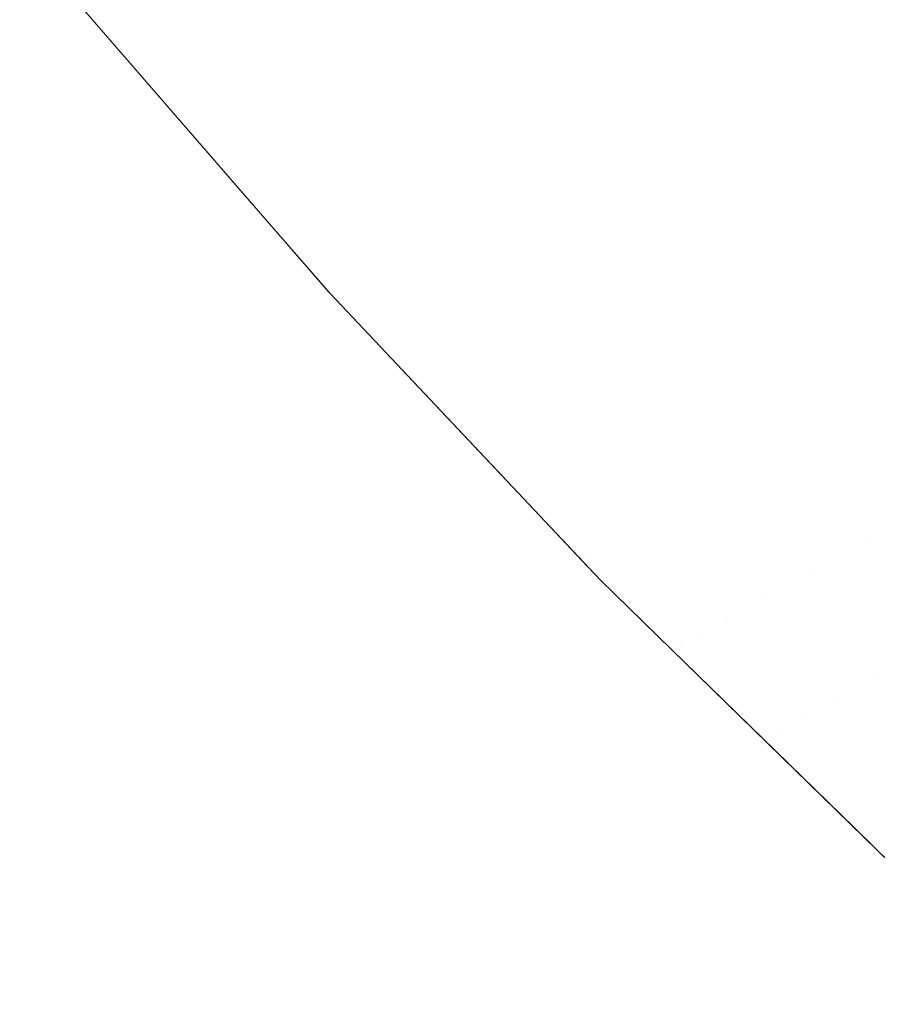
# Model space of a CAD drawing. Header units: centimetres. Extents: x -35.1 to 36.2, y 3.4 to 5.2.
# Tile 1 of 256: x -35.06707 to -35.05747, y 3.43625 to 3.44728. Entities that reach past the tile are written whole.
import ezdxf

# ---------------------------------------------------------------- set-up
doc = ezdxf.new("R2010")
doc.units = ezdxf.units.CM
doc.header["$LTSCALE"] = 2.54
doc.layers.add('Lucido design-1', color=7, linetype='Continuous')

# ---------------------------------------------------------------- blocks, each defined once
blk = doc.blocks.new('Gruppo-4-1')
at = {"color": 7, "linetype": 'Continuous', "lineweight": 9}
for points, invisible_edges in [([(-35.064753, 3.449344, -1872.295409), (-35.065095, 3.449188, -1872.296927), (-35.063432, 3.447196, -1872.296927), (-35.063095, 3.447358, -1872.295409)], 15), ([(-35.057803, 3.447168, -1872.283562), (-35.057253, 3.447446, -1872.282125), (-35.058931, 3.449352, -1872.282125), (-35.05949, 3.449084, -1872.283562)], 15), ([(-35.063743, 3.447047, -1872.298453), (-35.063432, 3.447196, -1872.296927), (-35.065095, 3.449188, -1872.296927), (-35.065411, 3.449045, -1872.298453)], 15), ([(-35.065411, 3.449045, -1872.298453), (-35.0657, 3.448913, -1872.299984), (-35.064028, 3.446911, -1872.299984), (-35.063743, 3.447047, -1872.298453)], 15), ([(-35.05949, 3.449084, -1872.283562), (-35.060026, 3.448828, -1872.285009), (-35.05833, 3.446902, -1872.285009), (-35.057803, 3.447168, -1872.283562)], 15), ([(-35.064286, 3.446787, -1872.301521), (-35.064028, 3.446911, -1872.299984), (-35.0657, 3.448913, -1872.299984), (-35.065962, 3.448794, -1872.301521)], 15), ([(-35.065962, 3.448794, -1872.301521), (-35.066197, 3.448687, -1872.303063), (-35.064518, 3.446676, -1872.303063), (-35.064286, 3.446787, -1872.301521)], 15), ([(-35.058834, 3.446647, -1872.286467), (-35.05833, 3.446902, -1872.285009), (-35.060026, 3.448828, -1872.285009), (-35.060538, 3.448582, -1872.286467)], 15), ([(-35.064723, 3.446578, -1872.304609), (-35.064518, 3.446676, -1872.303063), (-35.066197, 3.448687, -1872.303063), (-35.066405, 3.448593, -1872.304609)], 15), ([(-35.066405, 3.448593, -1872.304609), (-35.066586, 3.448511, -1872.30616), (-35.064901, 3.446493, -1872.30616), (-35.064723, 3.446578, -1872.304609)], 15), ([(-35.060538, 3.448582, -1872.286467), (-35.061026, 3.448349, -1872.287934), (-35.059315, 3.446404, -1872.287934), (-35.058834, 3.446647, -1872.286467)], 15), ([(-35.066739, 3.448441, -1872.307713), (-35.066864, 3.448385, -1872.30927), (-35.065175, 3.446361, -1872.30927), (-35.065051, 3.44642, -1872.307713)], 15), ([(-35.065051, 3.44642, -1872.307713), (-35.064901, 3.446493, -1872.30616), (-35.066586, 3.448511, -1872.30616), (-35.066739, 3.448441, -1872.307713)], 15), ([(-35.063569, 3.448521, -1872.93713), (-35.062732, 3.447532, -1872.93713), (-35.063432, 3.447196, -1872.934101), (-35.064274, 3.448192, -1872.934101)], 15), ([(-35.066961, 3.44834, -1872.310829), (-35.067031, 3.448309, -1872.31239), (-35.065339, 3.446282, -1872.31239), (-35.065271, 3.446315, -1872.310829)], 15), ([(-35.065271, 3.446315, -1872.310829), (-35.065175, 3.446361, -1872.30927), (-35.066864, 3.448385, -1872.30927), (-35.066961, 3.44834, -1872.310829)], 15), ([(-35.061077, 3.446935, -1872.940129), (-35.061929, 3.447916, -1872.940129), (-35.061026, 3.448349, -1872.943094), (-35.060181, 3.447376, -1872.943094)], 15), ([(-35.059771, 3.446174, -1872.289412), (-35.059315, 3.446404, -1872.287934), (-35.061026, 3.448349, -1872.287934), (-35.06149, 3.448126, -1872.289412)], 15), ([(-35.058102, 3.448398, -1872.948903), (-35.057253, 3.447446, -1872.948903), (-35.05833, 3.446902, -1872.946019), (-35.059189, 3.447864, -1872.946019)], 15), ([(-35.065381, 3.446263, -1872.313952), (-35.065339, 3.446282, -1872.31239), (-35.067031, 3.448309, -1872.31239), (-35.067073, 3.44829, -1872.313952)], 15), ([(-35.06638, 3.447423, -1872.315514), (-35.065381, 3.446263, -1872.313952), (-35.067073, 3.44829, -1872.313952)], 11), ([(-35.064274, 3.448192, -1872.934101), (-35.063432, 3.447196, -1872.934101), (-35.064028, 3.446911, -1872.931044), (-35.064875, 3.447912, -1872.931044)], 15), ([(-35.06149, 3.448126, -1872.289412), (-35.061929, 3.447916, -1872.290899), (-35.060203, 3.445956, -1872.290899), (-35.059771, 3.446174, -1872.289412)], 15), ([(-35.064875, 3.447912, -1872.931044), (-35.064028, 3.446911, -1872.931044), (-35.064518, 3.446676, -1872.927965), (-35.065368, 3.447681, -1872.927965)], 15), ([(-35.061873, 3.446544, -1872.93713), (-35.062732, 3.447532, -1872.93713), (-35.061929, 3.447916, -1872.940129), (-35.061077, 3.446935, -1872.940129)], 15), ([(-35.060611, 3.44575, -1872.292394), (-35.060203, 3.445956, -1872.290899), (-35.061929, 3.447916, -1872.290899), (-35.062343, 3.447718, -1872.292394)], 15), ([(-35.059189, 3.447864, -1872.946019), (-35.05833, 3.446902, -1872.946019), (-35.059315, 3.446404, -1872.943094), (-35.060181, 3.447376, -1872.943094)], 15), ([(-35.065368, 3.447681, -1872.927965), (-35.064518, 3.446676, -1872.927965), (-35.064901, 3.446493, -1872.924868), (-35.065754, 3.447501, -1872.924868)], 15), ([(-35.062343, 3.447718, -1872.292394), (-35.062732, 3.447532, -1872.293898), (-35.060993, 3.445557, -1872.293898), (-35.060611, 3.44575, -1872.292394)], 15), ([(-35.065754, 3.447501, -1872.924868), (-35.064901, 3.446493, -1872.924868), (-35.065175, 3.446361, -1872.921758), (-35.06603, 3.447372, -1872.921758)], 15), ([(-35.062568, 3.446202, -1872.934101), (-35.063432, 3.447196, -1872.934101), (-35.062732, 3.447532, -1872.93713), (-35.061873, 3.446544, -1872.93713)], 15), ([(-35.061351, 3.445376, -1872.295409), (-35.060993, 3.445557, -1872.293898), (-35.062732, 3.447532, -1872.293898), (-35.063095, 3.447358, -1872.295409)], 15), ([(-35.057451, 3.445941, -1872.946019), (-35.05833, 3.446902, -1872.946019), (-35.057253, 3.447446, -1872.948903), (-35.056382, 3.446495, -1872.948903)], 15), ([(-35.056031, 3.445258, -1872.283562), (-35.05549, 3.445546, -1872.282125), (-35.057253, 3.447446, -1872.282125), (-35.057803, 3.447168, -1872.283562)], 15), ([(-35.065381, 3.446263, -1872.313952), (-35.06638, 3.447423, -1872.315514), (-35.063613, 3.444234, -1872.315514)], 9), ([(-35.063613, 3.444234, -1872.315514), (-35.06638, 3.447423, -1872.315514), (-35.06638, 3.447423, -1872.915514), (-35.065379, 3.446269, -1872.915514)], 10), ([(-35.066196, 3.447295, -1872.918638), (-35.065339, 3.446282, -1872.918638), (-35.065379, 3.446269, -1872.915514), (-35.06638, 3.447423, -1872.915514)], 11), ([(-35.06603, 3.447372, -1872.921758), (-35.065175, 3.446361, -1872.921758), (-35.065339, 3.446282, -1872.918638), (-35.066196, 3.447295, -1872.918638)], 15), ([(-35.063095, 3.447358, -1872.295409), (-35.063432, 3.447196, -1872.296927), (-35.061682, 3.445209, -1872.296927), (-35.061351, 3.445376, -1872.295409)], 15), ([(-35.060181, 3.447376, -1872.943094), (-35.059315, 3.446404, -1872.943094), (-35.060203, 3.445956, -1872.940129), (-35.061077, 3.446935, -1872.940129)], 15), ([(-35.063159, 3.445911, -1872.931044), (-35.064028, 3.446911, -1872.931044), (-35.063432, 3.447196, -1872.934101), (-35.062568, 3.446202, -1872.934101)], 15), ([(-35.061989, 3.445054, -1872.298453), (-35.061682, 3.445209, -1872.296927), (-35.063432, 3.447196, -1872.296927), (-35.063743, 3.447047, -1872.298453)], 15), ([(-35.057803, 3.447168, -1872.283562), (-35.05833, 3.446902, -1872.285009), (-35.05655, 3.444982, -1872.285009), (-35.056031, 3.445258, -1872.283562)], 15), ([(-35.063743, 3.447047, -1872.298453), (-35.064028, 3.446911, -1872.299984), (-35.062269, 3.444913, -1872.299984), (-35.061989, 3.445054, -1872.298453)], 15), ([(-35.063646, 3.445672, -1872.927965), (-35.064518, 3.446676, -1872.927965), (-35.064028, 3.446911, -1872.931044), (-35.063159, 3.445911, -1872.931044)], 15), ([(-35.062523, 3.444784, -1872.301521), (-35.062269, 3.444913, -1872.299984), (-35.064028, 3.446911, -1872.299984), (-35.064286, 3.446787, -1872.301521)], 15), ([(-35.061077, 3.446935, -1872.940129), (-35.060203, 3.445956, -1872.940129), (-35.060993, 3.445557, -1872.93713), (-35.061873, 3.446544, -1872.93713)], 15), ([(-35.058427, 3.445435, -1872.943094), (-35.059315, 3.446404, -1872.943094), (-35.05833, 3.446902, -1872.946019), (-35.057451, 3.445941, -1872.946019)], 15), ([(-35.057045, 3.444718, -1872.286467), (-35.05655, 3.444982, -1872.285009), (-35.05833, 3.446902, -1872.285009), (-35.058834, 3.446647, -1872.286467)], 15), ([(-35.064286, 3.446787, -1872.301521), (-35.064518, 3.446676, -1872.303063), (-35.062751, 3.444669, -1872.303063), (-35.062523, 3.444784, -1872.301521)], 15), ([(-35.064025, 3.445485, -1872.924868), (-35.064901, 3.446493, -1872.924868), (-35.064518, 3.446676, -1872.927965), (-35.063646, 3.445672, -1872.927965)], 15), ([(-35.062953, 3.444567, -1872.304609), (-35.062751, 3.444669, -1872.303063), (-35.064518, 3.446676, -1872.303063), (-35.064723, 3.446578, -1872.304609)], 15), ([(-35.064723, 3.446578, -1872.304609), (-35.064901, 3.446493, -1872.30616), (-35.063128, 3.444479, -1872.30616), (-35.062953, 3.444567, -1872.304609)], 15), ([(-35.058834, 3.446647, -1872.286467), (-35.059315, 3.446404, -1872.287934), (-35.057517, 3.444467, -1872.287934), (-35.057045, 3.444718, -1872.286467)], 15), ([(-35.064297, 3.445351, -1872.921758), (-35.065175, 3.446361, -1872.921758), (-35.064901, 3.446493, -1872.924868), (-35.064025, 3.445485, -1872.924868)], 15), ([(-35.063276, 3.444404, -1872.307713), (-35.063128, 3.444479, -1872.30616), (-35.064901, 3.446493, -1872.30616), (-35.065051, 3.44642, -1872.307713)], 15), ([(-35.061873, 3.446544, -1872.93713), (-35.060993, 3.445557, -1872.93713), (-35.061682, 3.445209, -1872.934101), (-35.062568, 3.446202, -1872.934101)], 15), ([(-35.064461, 3.445271, -1872.918638), (-35.065339, 3.446282, -1872.918638), (-35.065175, 3.446361, -1872.921758), (-35.064297, 3.445351, -1872.921758)], 15), ([(-35.063492, 3.444295, -1872.310829), (-35.063398, 3.444343, -1872.30927), (-35.065175, 3.446361, -1872.30927), (-35.065271, 3.446315, -1872.310829)], 15), ([(-35.065051, 3.44642, -1872.307713), (-35.065175, 3.446361, -1872.30927), (-35.063398, 3.444343, -1872.30927), (-35.063276, 3.444404, -1872.307713)], 15), ([(-35.059308, 3.444978, -1872.940129), (-35.060203, 3.445956, -1872.940129), (-35.059315, 3.446404, -1872.943094), (-35.058427, 3.445435, -1872.943094)], 15), ([(-35.057966, 3.444228, -1872.289412), (-35.057517, 3.444467, -1872.287934), (-35.059315, 3.446404, -1872.287934), (-35.059771, 3.446174, -1872.289412)], 15), ([(-35.0636, 3.44424, -1872.313952), (-35.06356, 3.444261, -1872.31239), (-35.065339, 3.446282, -1872.31239), (-35.065381, 3.446263, -1872.313952)], 15), ([(-35.063613, 3.444234, -1872.315514), (-35.0636, 3.44424, -1872.313952), (-35.065381, 3.446263, -1872.313952)], 11), ([(-35.064501, 3.445257, -1872.915514), (-35.065379, 3.446269, -1872.915514), (-35.065339, 3.446282, -1872.918638), (-35.064461, 3.445271, -1872.918638)], 14), ([(-35.065379, 3.446269, -1872.915514), (-35.063592, 3.444209, -1872.315514), (-35.063613, 3.444234, -1872.315514)], 9), ([(-35.065379, 3.446269, -1872.915514), (-35.064501, 3.445257, -1872.915514), (-35.063592, 3.444209, -1872.915514), (-35.063592, 3.444209, -1872.315514)], 12), ([(-35.065271, 3.446315, -1872.310829), (-35.065339, 3.446282, -1872.31239), (-35.06356, 3.444261, -1872.31239), (-35.063492, 3.444295, -1872.310829)], 15), ([(-35.062568, 3.446202, -1872.934101), (-35.061682, 3.445209, -1872.934101), (-35.062269, 3.444913, -1872.931044), (-35.063159, 3.445911, -1872.931044)], 15), ([(-35.059771, 3.446174, -1872.289412), (-35.060203, 3.445956, -1872.290899), (-35.058391, 3.444002, -1872.290899), (-35.057966, 3.444228, -1872.289412)], 15), ([(-35.063159, 3.445911, -1872.931044), (-35.062269, 3.444913, -1872.931044), (-35.062751, 3.444669, -1872.927965), (-35.063646, 3.445672, -1872.927965)], 15), ([(-35.060091, 3.444572, -1872.93713), (-35.060993, 3.445557, -1872.93713), (-35.060203, 3.445956, -1872.940129), (-35.059308, 3.444978, -1872.940129)], 15), ([(-35.058791, 3.443789, -1872.292394), (-35.058391, 3.444002, -1872.290899), (-35.060203, 3.445956, -1872.290899), (-35.060611, 3.44575, -1872.292394)], 15), ([(-35.057451, 3.445941, -1872.946019), (-35.05655, 3.444982, -1872.946019), (-35.057517, 3.444467, -1872.943094), (-35.058427, 3.445435, -1872.943094)], 15), ([(-35.060611, 3.44575, -1872.292394), (-35.060993, 3.445557, -1872.293898), (-35.059167, 3.443589, -1872.293898), (-35.058791, 3.443789, -1872.292394)], 15), ([(-35.063646, 3.445672, -1872.927965), (-35.062751, 3.444669, -1872.927965), (-35.063128, 3.444479, -1872.924868), (-35.064025, 3.445485, -1872.924868)], 15), ([(-35.064025, 3.445485, -1872.924868), (-35.063128, 3.444479, -1872.924868), (-35.063398, 3.444343, -1872.921758), (-35.064297, 3.445351, -1872.921758)], 15), ([(-35.060775, 3.444218, -1872.934101), (-35.061682, 3.445209, -1872.934101), (-35.060993, 3.445557, -1872.93713), (-35.060091, 3.444572, -1872.93713)], 15), ([(-35.059519, 3.443402, -1872.295409), (-35.059167, 3.443589, -1872.293898), (-35.060993, 3.445557, -1872.293898), (-35.061351, 3.445376, -1872.295409)], 15), ([(-35.064297, 3.445351, -1872.921758), (-35.063398, 3.444343, -1872.921758), (-35.06356, 3.444261, -1872.918638), (-35.064461, 3.445271, -1872.918638)], 15), ([(-35.061351, 3.445376, -1872.295409), (-35.061682, 3.445209, -1872.296927), (-35.059845, 3.443228, -1872.296927), (-35.059519, 3.443402, -1872.295409)], 15), ([(-35.058427, 3.445435, -1872.943094), (-35.057517, 3.444467, -1872.943094), (-35.058391, 3.444002, -1872.940129), (-35.059308, 3.444978, -1872.940129)], 15), ([(-35.064461, 3.445271, -1872.918638), (-35.06356, 3.444261, -1872.918638), (-35.063592, 3.444209, -1872.915514), (-35.064501, 3.445257, -1872.915514)], 11), ([(-35.061357, 3.443916, -1872.931044), (-35.062269, 3.444913, -1872.931044), (-35.061682, 3.445209, -1872.934101), (-35.060775, 3.444218, -1872.934101)], 15), ([(-35.060146, 3.443068, -1872.298453), (-35.059845, 3.443228, -1872.296927), (-35.061682, 3.445209, -1872.296927), (-35.061989, 3.445054, -1872.298453)], 15), ([(-35.061989, 3.445054, -1872.298453), (-35.062269, 3.444913, -1872.299984), (-35.060422, 3.442921, -1872.299984), (-35.060146, 3.443068, -1872.298453)], 15), ([(-35.061835, 3.443668, -1872.927965), (-35.062751, 3.444669, -1872.927965), (-35.062269, 3.444913, -1872.931044), (-35.061357, 3.443916, -1872.931044)], 15), ([(-35.060672, 3.442788, -1872.301521), (-35.060422, 3.442921, -1872.299984), (-35.062269, 3.444913, -1872.299984), (-35.062523, 3.444784, -1872.301521)], 15), ([(-35.059308, 3.444978, -1872.940129), (-35.058391, 3.444002, -1872.940129), (-35.059167, 3.443589, -1872.93713), (-35.060091, 3.444572, -1872.93713)], 15), ([(-35.056586, 3.443502, -1872.943094), (-35.057517, 3.444467, -1872.943094), (-35.05655, 3.444982, -1872.946019), (-35.055627, 3.444026, -1872.946019)], 15), ([(-35.062523, 3.444784, -1872.301521), (-35.062751, 3.444669, -1872.303063), (-35.060896, 3.442669, -1872.303063), (-35.060672, 3.442788, -1872.301521)], 15), ([(-35.057045, 3.444718, -1872.286467), (-35.057517, 3.444467, -1872.287934), (-35.055633, 3.442539, -1872.287934), (-35.055169, 3.442799, -1872.286467)], 15), ([(-35.062208, 3.443474, -1872.924868), (-35.063128, 3.444479, -1872.924868), (-35.062751, 3.444669, -1872.927965), (-35.061835, 3.443668, -1872.927965)], 15), ([(-35.061094, 3.442564, -1872.304609), (-35.060896, 3.442669, -1872.303063), (-35.062751, 3.444669, -1872.303063), (-35.062953, 3.444567, -1872.304609)], 15), ([(-35.062476, 3.443336, -1872.921758), (-35.063398, 3.444343, -1872.921758), (-35.063128, 3.444479, -1872.924868), (-35.062208, 3.443474, -1872.924868)], 15), ([(-35.061412, 3.442395, -1872.307713), (-35.061266, 3.442472, -1872.30616), (-35.063128, 3.444479, -1872.30616), (-35.063276, 3.444404, -1872.307713)], 15), ([(-35.062953, 3.444567, -1872.304609), (-35.063128, 3.444479, -1872.30616), (-35.061266, 3.442472, -1872.30616), (-35.061094, 3.442564, -1872.304609)], 15), ([(-35.060091, 3.444572, -1872.93713), (-35.059167, 3.443589, -1872.93713), (-35.059845, 3.443228, -1872.934101), (-35.060775, 3.444218, -1872.934101)], 15), ([(-35.057452, 3.443029, -1872.940129), (-35.058391, 3.444002, -1872.940129), (-35.057517, 3.444467, -1872.943094), (-35.056586, 3.443502, -1872.943094)], 15), ([(-35.056073, 3.442292, -1872.289412), (-35.055633, 3.442539, -1872.287934), (-35.057517, 3.444467, -1872.287934), (-35.057966, 3.444228, -1872.289412)], 15), ([(-35.063276, 3.444404, -1872.307713), (-35.063398, 3.444343, -1872.30927), (-35.061531, 3.442331, -1872.30927), (-35.061412, 3.442395, -1872.307713)], 15), ([(-35.061731, 3.442225, -1872.313952), (-35.061691, 3.442246, -1872.31239), (-35.06356, 3.444261, -1872.31239), (-35.0636, 3.44424, -1872.313952)], 15), ([(-35.063592, 3.444209, -1872.915514), (-35.06356, 3.444261, -1872.918638), (-35.062637, 3.443252, -1872.918638)], 11), ([(-35.062637, 3.443252, -1872.918638), (-35.06356, 3.444261, -1872.918638), (-35.063398, 3.444343, -1872.921758), (-35.062476, 3.443336, -1872.921758)], 15), ([(-35.063492, 3.444295, -1872.310829), (-35.06356, 3.444261, -1872.31239), (-35.061691, 3.442246, -1872.31239), (-35.061624, 3.442281, -1872.310829)], 15), ([(-35.061624, 3.442281, -1872.310829), (-35.061531, 3.442331, -1872.30927), (-35.063398, 3.444343, -1872.30927), (-35.063492, 3.444295, -1872.310829)], 15), ([(-35.0636, 3.44424, -1872.313952), (-35.063613, 3.444234, -1872.315514), (-35.063592, 3.444209, -1872.315514)], 9), ([(-35.061731, 3.442225, -1872.313952), (-35.0636, 3.44424, -1872.313952), (-35.063592, 3.444209, -1872.315514)], 11), ([(-35.063592, 3.444209, -1872.315514), (-35.060568, 3.441002, -1872.315514), (-35.061731, 3.442225, -1872.313952)], 10), ([(-35.060568, 3.441002, -1872.315514), (-35.063592, 3.444209, -1872.315514), (-35.063592, 3.444209, -1872.915514), (-35.061728, 3.442233, -1872.915514)], 10), ([(-35.062637, 3.443252, -1872.918638), (-35.061691, 3.442246, -1872.918638), (-35.061728, 3.442233, -1872.915514), (-35.063592, 3.444209, -1872.915514)], 11), ([(-35.060775, 3.444218, -1872.934101), (-35.059845, 3.443228, -1872.934101), (-35.060422, 3.442921, -1872.931044), (-35.061357, 3.443916, -1872.931044)], 15), ([(-35.057966, 3.444228, -1872.289412), (-35.058391, 3.444002, -1872.290899), (-35.05649, 3.442058, -1872.290899), (-35.056073, 3.442292, -1872.289412)], 15), ([(-35.061357, 3.443916, -1872.931044), (-35.060422, 3.442921, -1872.931044), (-35.060896, 3.442669, -1872.927965), (-35.061835, 3.443668, -1872.927965)], 15), ([(-35.058221, 3.442608, -1872.93713), (-35.059167, 3.443589, -1872.93713), (-35.058391, 3.444002, -1872.940129), (-35.057452, 3.443029, -1872.940129)], 15), ([(-35.056884, 3.441838, -1872.292394), (-35.05649, 3.442058, -1872.290899), (-35.058391, 3.444002, -1872.290899), (-35.058791, 3.443789, -1872.292394)], 15), ([(-35.058791, 3.443789, -1872.292394), (-35.059167, 3.443589, -1872.293898), (-35.057253, 3.441631, -1872.293898), (-35.056884, 3.441838, -1872.292394)], 15), ([(-35.061835, 3.443668, -1872.927965), (-35.060896, 3.442669, -1872.927965), (-35.061266, 3.442472, -1872.924868), (-35.062208, 3.443474, -1872.924868)], 15), ([(-35.058893, 3.442242, -1872.934101), (-35.059845, 3.443228, -1872.934101), (-35.059167, 3.443589, -1872.93713), (-35.058221, 3.442608, -1872.93713)], 15), ([(-35.057598, 3.441437, -1872.295409), (-35.057253, 3.441631, -1872.293898), (-35.059167, 3.443589, -1872.293898), (-35.059519, 3.443402, -1872.295409)], 15), ([(-35.062208, 3.443474, -1872.924868), (-35.061266, 3.442472, -1872.924868), (-35.061531, 3.442331, -1872.921758), (-35.062476, 3.443336, -1872.921758)], 15), ([(-35.059519, 3.443402, -1872.295409), (-35.059845, 3.443228, -1872.296927), (-35.057918, 3.441258, -1872.296927), (-35.057598, 3.441437, -1872.295409)], 15), ([(-35.062476, 3.443336, -1872.921758), (-35.061531, 3.442331, -1872.921758), (-35.061691, 3.442246, -1872.918638), (-35.062637, 3.443252, -1872.918638)], 15), ([(-35.059465, 3.441929, -1872.931044), (-35.060422, 3.442921, -1872.931044), (-35.059845, 3.443228, -1872.934101), (-35.058893, 3.442242, -1872.934101)], 15), ([(-35.058214, 3.441092, -1872.298453), (-35.057918, 3.441258, -1872.296927), (-35.059845, 3.443228, -1872.296927), (-35.060146, 3.443068, -1872.298453)], 15), ([(-35.060146, 3.443068, -1872.298453), (-35.060422, 3.442921, -1872.299984), (-35.058485, 3.44094, -1872.299984), (-35.058214, 3.441092, -1872.298453)], 15), ([(-35.059934, 3.441673, -1872.927965), (-35.060896, 3.442669, -1872.927965), (-35.060422, 3.442921, -1872.931044), (-35.059465, 3.441929, -1872.931044)], 15), ([(-35.05873, 3.440802, -1872.301521), (-35.058485, 3.44094, -1872.299984), (-35.060422, 3.442921, -1872.299984), (-35.060672, 3.442788, -1872.301521)], 15), ([(-35.056884, 3.441838, -1872.938634), (-35.057253, 3.441631, -1872.93713), (-35.058221, 3.442608, -1872.93713), (-35.057452, 3.443029, -1872.940129)], 15), ([(-35.060672, 3.442788, -1872.301521), (-35.060896, 3.442669, -1872.303063), (-35.05895, 3.440679, -1872.303063), (-35.05873, 3.440802, -1872.301521)], 15), ([(-35.060301, 3.441472, -1872.924868), (-35.061266, 3.442472, -1872.924868), (-35.060896, 3.442669, -1872.927965), (-35.059934, 3.441673, -1872.927965)], 15), ([(-35.059145, 3.44057, -1872.304609), (-35.05895, 3.440679, -1872.303063), (-35.060896, 3.442669, -1872.303063), (-35.061094, 3.442564, -1872.304609)], 15), ([(-35.057598, 3.441437, -1872.935619), (-35.057918, 3.441258, -1872.934101), (-35.058893, 3.442242, -1872.934101), (-35.058221, 3.442608, -1872.93713)], 15), ([(-35.058221, 3.442608, -1872.93713), (-35.057253, 3.441631, -1872.93713), (-35.057598, 3.441437, -1872.935619)], 11), ([(-35.061094, 3.442564, -1872.304609), (-35.061266, 3.442472, -1872.30616), (-35.059314, 3.440475, -1872.30616), (-35.059145, 3.44057, -1872.304609)], 15), ([(-35.060564, 3.441329, -1872.921758), (-35.061531, 3.442331, -1872.921758), (-35.061266, 3.442472, -1872.924868), (-35.060301, 3.441472, -1872.924868)], 15), ([(-35.061412, 3.442395, -1872.307713), (-35.061531, 3.442331, -1872.30927), (-35.059574, 3.440329, -1872.30927), (-35.059457, 3.440395, -1872.307713)], 15), ([(-35.059457, 3.440395, -1872.307713), (-35.059314, 3.440475, -1872.30616), (-35.061266, 3.442472, -1872.30616), (-35.061412, 3.442395, -1872.307713)], 15), ([(-35.060722, 3.441242, -1872.918638), (-35.061691, 3.442246, -1872.918638), (-35.061531, 3.442331, -1872.921758), (-35.060564, 3.441329, -1872.921758)], 15), ([(-35.061624, 3.442281, -1872.310829), (-35.061691, 3.442246, -1872.31239), (-35.059731, 3.440241, -1872.31239), (-35.059666, 3.440278, -1872.310829)], 15), ([(-35.059666, 3.440278, -1872.310829), (-35.059574, 3.440329, -1872.30927), (-35.061531, 3.442331, -1872.30927), (-35.061624, 3.442281, -1872.310829)], 15), ([(-35.05977, 3.440219, -1872.313952), (-35.059731, 3.440241, -1872.31239), (-35.061691, 3.442246, -1872.31239), (-35.061731, 3.442225, -1872.313952)], 15), ([(-35.05977, 3.440219, -1872.313952), (-35.061731, 3.442225, -1872.313952), (-35.060568, 3.441002, -1872.315514)], 11), ([(-35.060771, 3.441217, -1872.915514), (-35.061728, 3.442233, -1872.915514), (-35.061691, 3.442246, -1872.918638), (-35.060722, 3.441242, -1872.918638)], 14), ([(-35.061728, 3.442233, -1872.915514), (-35.060771, 3.441217, -1872.915514), (-35.060568, 3.441002, -1872.915514), (-35.060568, 3.441002, -1872.315514)], 12), ([(-35.058214, 3.441092, -1872.932576), (-35.058485, 3.44094, -1872.931044), (-35.059465, 3.441929, -1872.931044), (-35.058893, 3.442242, -1872.934101)], 15), ([(-35.058893, 3.442242, -1872.934101), (-35.057918, 3.441258, -1872.934101), (-35.058214, 3.441092, -1872.932576)], 11), ([(-35.05873, 3.440802, -1872.929507), (-35.05895, 3.440679, -1872.927965), (-35.059934, 3.441673, -1872.927965), (-35.059465, 3.441929, -1872.931044)], 15), ([(-35.059465, 3.441929, -1872.931044), (-35.058485, 3.44094, -1872.931044), (-35.05873, 3.440802, -1872.929507)], 11), ([(-35.059145, 3.44057, -1872.926419), (-35.059314, 3.440475, -1872.924868), (-35.060301, 3.441472, -1872.924868), (-35.059934, 3.441673, -1872.927965)], 15), ([(-35.059934, 3.441673, -1872.927965), (-35.05895, 3.440679, -1872.927965), (-35.059145, 3.44057, -1872.926419)], 11), ([(-35.056921, 3.440277, -1872.296927), (-35.056262, 3.440656, -1872.293898), (-35.057253, 3.441631, -1872.293898), (-35.057598, 3.441437, -1872.295409)], 15), ([(-35.057598, 3.441437, -1872.935619), (-35.057253, 3.441631, -1872.93713), (-35.055249, 3.439684, -1872.93713), (-35.055587, 3.439485, -1872.935619)], 15), ([(-35.059457, 3.440395, -1872.923315), (-35.059574, 3.440329, -1872.921758), (-35.060564, 3.441329, -1872.921758), (-35.060301, 3.441472, -1872.924868)], 15), ([(-35.060301, 3.441472, -1872.924868), (-35.059314, 3.440475, -1872.924868), (-35.059457, 3.440395, -1872.923315)], 11), ([(-35.057598, 3.441437, -1872.295409), (-35.057918, 3.441258, -1872.296927), (-35.056921, 3.440277, -1872.296927)], 11), ([(-35.055587, 3.439485, -1872.935619), (-35.055901, 3.439299, -1872.934101), (-35.057918, 3.441258, -1872.934101), (-35.057598, 3.441437, -1872.935619)], 15), ([(-35.059666, 3.440278, -1872.920199), (-35.059731, 3.440241, -1872.918638), (-35.060722, 3.441242, -1872.918638), (-35.060564, 3.441329, -1872.921758)], 15), ([(-35.060564, 3.441329, -1872.921758), (-35.059574, 3.440329, -1872.921758), (-35.059666, 3.440278, -1872.920199)], 11), ([(-35.060568, 3.441002, -1872.915514), (-35.060771, 3.441217, -1872.915514), (-35.060722, 3.441242, -1872.918638)], 10), ([(-35.060568, 3.441002, -1872.915514), (-35.060722, 3.441242, -1872.918638), (-35.05977, 3.440219, -1872.917076)], 11), ([(-35.060722, 3.441242, -1872.918638), (-35.059731, 3.440241, -1872.918638), (-35.05977, 3.440219, -1872.917076)], 11), ([(-35.057482, 3.439954, -1872.299984), (-35.056921, 3.440277, -1872.296927), (-35.057918, 3.441258, -1872.296927), (-35.058214, 3.441092, -1872.298453)], 15), ([(-35.058214, 3.441092, -1872.932576), (-35.057918, 3.441258, -1872.934101), (-35.055901, 3.439299, -1872.934101), (-35.056191, 3.439128, -1872.932576)], 15), ([(-35.058214, 3.441092, -1872.298453), (-35.058485, 3.44094, -1872.299984), (-35.057482, 3.439954, -1872.299984)], 11), ([(-35.056191, 3.439128, -1872.932576), (-35.056457, 3.438971, -1872.931044), (-35.058485, 3.44094, -1872.931044), (-35.058214, 3.441092, -1872.932576)], 15), ([(-35.060568, 3.441002, -1872.315514), (-35.059771, 3.440225, -1872.315514), (-35.05977, 3.440219, -1872.313952)], 10), ([(-35.059771, 3.440225, -1872.315514), (-35.060568, 3.441002, -1872.315514), (-35.060568, 3.441002, -1872.915514), (-35.059771, 3.440225, -1872.915514)], 10), ([(-35.05977, 3.440219, -1872.917076), (-35.059771, 3.440225, -1872.915514), (-35.060568, 3.441002, -1872.915514)], 9), ([(-35.057943, 3.439688, -1872.303063), (-35.057482, 3.439954, -1872.299984), (-35.058485, 3.44094, -1872.299984), (-35.05873, 3.440802, -1872.301521)], 15), ([(-35.05873, 3.440802, -1872.929507), (-35.058485, 3.44094, -1872.931044), (-35.056457, 3.438971, -1872.931044), (-35.056698, 3.438829, -1872.929507)], 15), ([(-35.05873, 3.440802, -1872.301521), (-35.05895, 3.440679, -1872.303063), (-35.057943, 3.439688, -1872.303063)], 11), ([(-35.056698, 3.438829, -1872.929507), (-35.056914, 3.438701, -1872.927965), (-35.05895, 3.440679, -1872.927965), (-35.05873, 3.440802, -1872.929507)], 15), ([(-35.058304, 3.439481, -1872.30616), (-35.057943, 3.439688, -1872.303063), (-35.05895, 3.440679, -1872.303063), (-35.059145, 3.44057, -1872.304609)], 15), ([(-35.059145, 3.44057, -1872.926419), (-35.05895, 3.440679, -1872.927965), (-35.056914, 3.438701, -1872.927965), (-35.057104, 3.438588, -1872.926419)], 15), ([(-35.059145, 3.44057, -1872.304609), (-35.059314, 3.440475, -1872.30616), (-35.058304, 3.439481, -1872.30616)], 11), ([(-35.057104, 3.438588, -1872.926419), (-35.05727, 3.438491, -1872.924868), (-35.059314, 3.440475, -1872.924868), (-35.059145, 3.44057, -1872.926419)], 15), ([(-35.059457, 3.440395, -1872.307713), (-35.059574, 3.440329, -1872.30927), (-35.058562, 3.439333, -1872.30927)], 11), ([(-35.057411, 3.438408, -1872.923315), (-35.057526, 3.43834, -1872.921758), (-35.059574, 3.440329, -1872.921758), (-35.059457, 3.440395, -1872.923315)], 15), ([(-35.058562, 3.439333, -1872.30927), (-35.058304, 3.439481, -1872.30616), (-35.059314, 3.440475, -1872.30616), (-35.059457, 3.440395, -1872.307713)], 15), ([(-35.059457, 3.440395, -1872.923315), (-35.059314, 3.440475, -1872.924868), (-35.05727, 3.438491, -1872.924868), (-35.057411, 3.438408, -1872.923315)], 15), ([(-35.059666, 3.440278, -1872.310829), (-35.059731, 3.440241, -1872.31239), (-35.058717, 3.439243, -1872.31239)], 11), ([(-35.057615, 3.438287, -1872.920199), (-35.057679, 3.438249, -1872.918638), (-35.059731, 3.440241, -1872.918638), (-35.059666, 3.440278, -1872.920199)], 15), ([(-35.058717, 3.439243, -1872.31239), (-35.058562, 3.439333, -1872.30927), (-35.059574, 3.440329, -1872.30927), (-35.059666, 3.440278, -1872.310829)], 15), ([(-35.059666, 3.440278, -1872.920199), (-35.059574, 3.440329, -1872.921758), (-35.057526, 3.43834, -1872.921758), (-35.057615, 3.438287, -1872.920199)], 15), ([(-35.057482, 3.439954, -1872.299984), (-35.056457, 3.438971, -1872.299984), (-35.055901, 3.439299, -1872.296927), (-35.056921, 3.440277, -1872.296927)], 15), ([(-35.05977, 3.440219, -1872.313952), (-35.059771, 3.440225, -1872.315514), (-35.058752, 3.43923, -1872.315514)], 9), ([(-35.059771, 3.440225, -1872.915514), (-35.058752, 3.43923, -1872.315514), (-35.059771, 3.440225, -1872.315514)], 9), ([(-35.057723, 3.438226, -1872.315514), (-35.058752, 3.43923, -1872.315514), (-35.059771, 3.440225, -1872.915514), (-35.05731, 3.437823, -1872.915514)], 10), ([(-35.057718, 3.438226, -1872.917076), (-35.05731, 3.437823, -1872.915514), (-35.059771, 3.440225, -1872.915514), (-35.05977, 3.440219, -1872.917076)], 13), ([(-35.058717, 3.439243, -1872.31239), (-35.059731, 3.440241, -1872.31239), (-35.05977, 3.440219, -1872.313952)], 11), ([(-35.05977, 3.440219, -1872.917076), (-35.059731, 3.440241, -1872.918638), (-35.057679, 3.438249, -1872.918638), (-35.057718, 3.438226, -1872.917076)], 15), ([(-35.05977, 3.440219, -1872.313952), (-35.058752, 3.43923, -1872.315514), (-35.058717, 3.439243, -1872.31239)], 11), ([(-35.057943, 3.439688, -1872.303063), (-35.056914, 3.438701, -1872.303063), (-35.056457, 3.438971, -1872.299984), (-35.057482, 3.439954, -1872.299984)], 15), ([(-35.058304, 3.439481, -1872.30616), (-35.05727, 3.438491, -1872.30616), (-35.056914, 3.438701, -1872.303063), (-35.057943, 3.439688, -1872.303063)], 15), ([(-35.058562, 3.439333, -1872.30927), (-35.057526, 3.43834, -1872.30927), (-35.05727, 3.438491, -1872.30616), (-35.058304, 3.439481, -1872.30616)], 15), ([(-35.058717, 3.439243, -1872.31239), (-35.057679, 3.438249, -1872.31239), (-35.057526, 3.43834, -1872.30927), (-35.058562, 3.439333, -1872.30927)], 15), ([(-35.058752, 3.43923, -1872.315514), (-35.057723, 3.438226, -1872.315514), (-35.057679, 3.438249, -1872.31239), (-35.058717, 3.439243, -1872.31239)], 14), ([(-35.056214, 3.437504, -1872.30616), (-35.05727, 3.438491, -1872.30616), (-35.057526, 3.43834, -1872.30927), (-35.056467, 3.437351, -1872.30927)], 15), ([(-35.055271, 3.436436, -1872.923315), (-35.055384, 3.436366, -1872.921758), (-35.057526, 3.43834, -1872.921758), (-35.057411, 3.438408, -1872.923315)], 15), ([(-35.056467, 3.437351, -1872.30927), (-35.057526, 3.43834, -1872.30927), (-35.057679, 3.438249, -1872.31239), (-35.056619, 3.437258, -1872.31239)], 15), ([(-35.055472, 3.436311, -1872.920199), (-35.055535, 3.436272, -1872.918638), (-35.057679, 3.438249, -1872.918638), (-35.057615, 3.438287, -1872.920199)], 15), ([(-35.057615, 3.438287, -1872.920199), (-35.057526, 3.43834, -1872.921758), (-35.055384, 3.436366, -1872.921758), (-35.055472, 3.436311, -1872.920199)], 15), ([(-35.056619, 3.437258, -1872.31239), (-35.057679, 3.438249, -1872.31239), (-35.057723, 3.438226, -1872.315514), (-35.05731, 3.437823, -1872.315514)], 11), ([(-35.05731, 3.437823, -1872.915514), (-35.05731, 3.437823, -1872.315514), (-35.057723, 3.438226, -1872.315514)], 9), ([(-35.057718, 3.438226, -1872.917076), (-35.057679, 3.438249, -1872.918638), (-35.055535, 3.436272, -1872.918638), (-35.055572, 3.436249, -1872.917076)], 15), ([(-35.055572, 3.436249, -1872.917076), (-35.05731, 3.437823, -1872.915514), (-35.057718, 3.438226, -1872.917076)], 11)]:
    blk.add_3dface(points, dxfattribs=dict(at, invisible_edges=invisible_edges))

msp = doc.modelspace()

# ---------------------------------------------------------------- block references
at = {"layer": 'Lucido design-1', "color": 7}
msp.add_blockref('Gruppo-4-1', (0, 0), dxfattribs=at)

doc.saveas('drawing.dxf')
